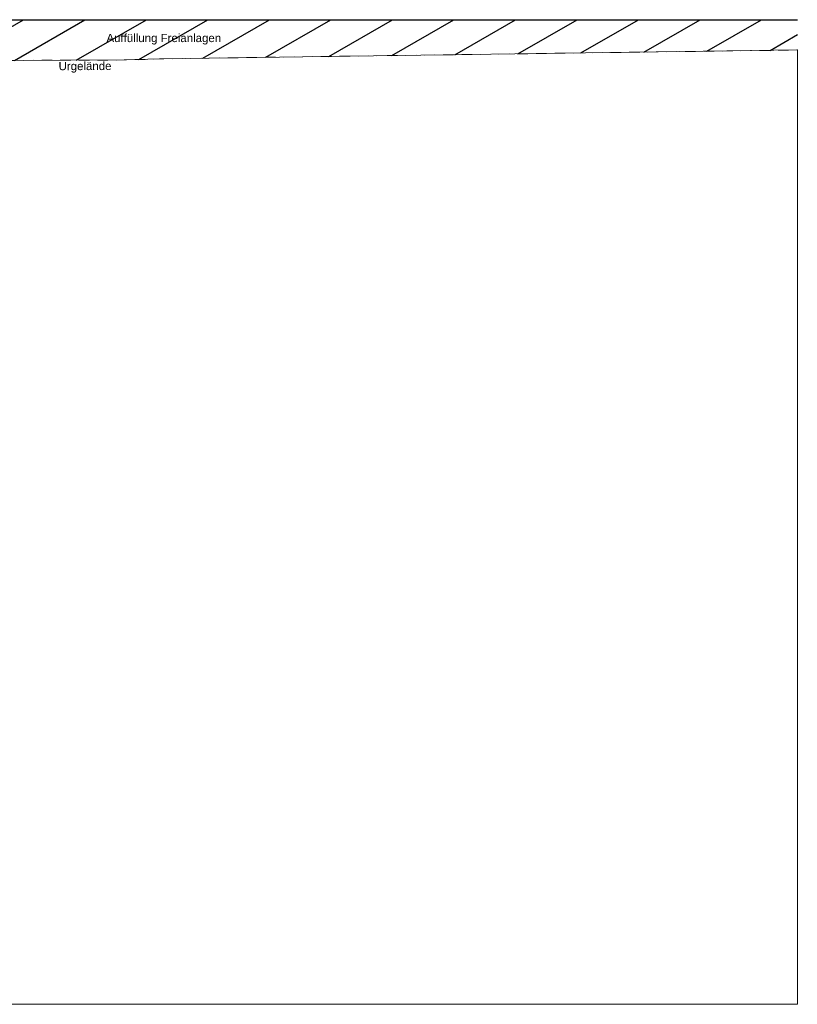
# Model space of a CAD drawing. Header units: metres. Extents: x -12 to 57.2, y -22.2 to 2.8.
# Tile 126 of 126: x 47.7 to 57.2, y -22.2 to -10.2. Entities that reach past the tile are written whole.
import ezdxf

# ---------------------------------------------------------------- set-up
doc = ezdxf.new("R2010")
doc.units = ezdxf.units.M
doc.header["$LTSCALE"] = 0.4
doc.header["$MEASUREMENT"] = 0
doc.linetypes.add('Strichlinie_ lang', pattern=[0.529167, 0.3175, -0.211667])
doc.layers.get('0').update_dxf_attribs({"color": 8, "lineweight": 9})
doc.layers.add('Neubau_S-Linien _ Schraffuren.2D', color=8, linetype='Continuous')
doc.layers.add('S-Linien _ Schraffuren.2D', color=8, linetype='Continuous', lineweight=9)
doc.layers.add('T-Text', color=8, linetype='Continuous', lineweight=9)
doc.styles.add('ERSTELLTER_STIL_2', font='arial.ttf')

msp = doc.modelspace()

# ---------------------------------------------------------------- hatches: boundary and pattern name
at = {"layer": 'Neubau_S-Linien _ Schraffuren.2D', "linetype": 'Continuous'}
h = msp.add_hatch(dxfattribs=at)
h.set_pattern_fill('ABSTANDSFLÄCHEN_0002', color=256, style=0, pattern_type=2)
h.set_pattern_definition([(30, (48.85, -10.45138), (-0.1875, 0.32476), [])])
h.paths.add_polyline_path([(45.47, -10.27), (45.67, -10.29), (45.67, -10.355), (45.67, -10.575), (45.67, -10.708), (46.13, -10.703), (47.159, -10.694), (47.695, -10.691), (49.025, -10.686), (49.452, -10.673), (49.765, -10.667), (49.767, -10.667), (57.23, -10.564), (57.23, -10.195), (45.67, -10.195), (45.47, -10.195)])

# ---------------------------------------------------------------- linework, layer by layer
msp.add_lwpolyline([(-11.996, -22.195), (57.23, -22.195), (57.23, -10.564), (49.767, -10.667), (49.765, -10.667), (49.452, -10.673), (49.025, -10.686), (47.695, -10.691), (47.503, -10.692), (46.53, -11.665), (45.67, -11.665), (44.89, -11.665), (44.89, -11.405), (39.459, -11.405), (39.059, -11.805), (37.89, -11.805), (34.04, -15.655), (33.2, -15.655), (23.78, -15.655)])
msp.add_line((45.47, -10.195), (57.23, -10.195), dxfattribs=at)
at = {"layer": 'S-Linien _ Schraffuren.2D', "linetype": 'Strichlinie_ lang', "flags": 128}
for points in [[(52.23, -10.633), (49.767, -10.667), (49.765, -10.667), (49.452, -10.673), (49.025, -10.686), (47.695, -10.691), (47.159, -10.694), (45.143, -10.713), (45.141, -10.713), (43.419, -10.704), (42.367, -10.688), (39.599, -10.712), (36.514, -10.698), (36.009, -10.698), (33.932, -10.703), (29.528, -10.666), (27.937, -10.65), (27.934, -10.65), (27.933, -10.65), (27.559, -10.642), (26.94, -10.616), (26.939, -10.616), (26.937, -10.616), (26.762, -10.606), (22.235, -10.684), (19.208, -10.718), (18.853, -10.729), (18.851, -10.729), (18.732, -10.715), (18.73, -10.715), (17.682, -10.718), (16.862, -10.724), (13.056, -10.777), (8.618, -10.841), (8.616, -10.841), (7.08, -10.878), (6.604, -10.888), (3.937, -10.895), (-0.754, -10.951)], [(52.23, -10.633), (57.23, -10.564)]]:
    msp.add_lwpolyline(points, dxfattribs=at)

# ---------------------------------------------------------------- texts
at = {"layer": 'T-Text', "linetype": 'Continuous', "insert": (50.205, -10.433), "char_height": 0.1, "attachment_point": 6, "style": 'ERSTELLTER_STIL_2'}
msp.add_mtext('\\A1;Auffüllung Freianlagen', dxfattribs=at)
at = {"layer": 'T-Text', "linetype": 'Continuous', "insert": (48.224, -10.841), "char_height": 0.1, "attachment_point": 7, "rotation": 0.2202, "style": 'ERSTELLTER_STIL_2'}
msp.add_mtext('\\A1;Urgelände', dxfattribs=at)

doc.saveas('drawing.dxf')
